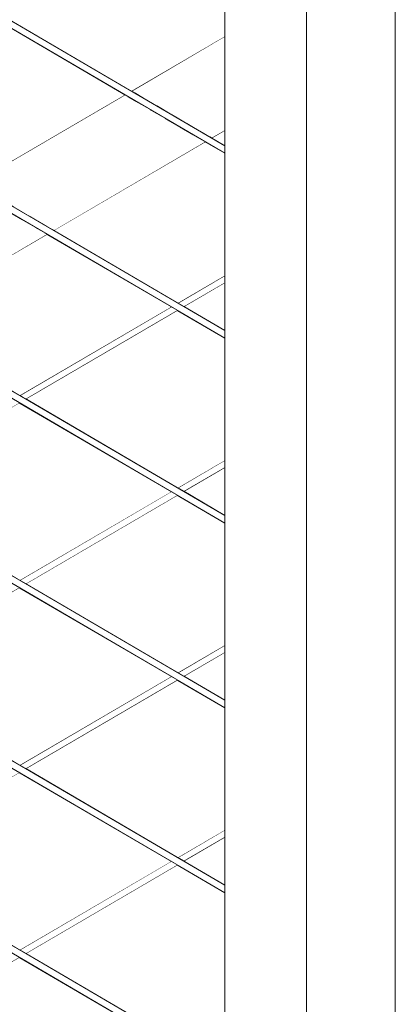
# Model space of a CAD drawing. Header units: millimetres. Extents: x -126680 to -83680, y 18016 to 39016.
# Tile 95 of 121: x -107620 to -107390, y 29633 to 30237. Entities that reach past the tile are written whole.
import ezdxf

# ---------------------------------------------------------------- set-up
doc = ezdxf.new("R2010")
doc.units = ezdxf.units.MM
doc.header["$MEASUREMENT"] = 0
doc.linetypes.add('Wipeout_Contour', pattern=[1000, 0, -1000])
doc.layers.add('Nowe_Konstrukcja - Schody', color=7, linetype='Continuous')
doc.layers.add('Nowe_Konstrukcja - Ściany zew', color=7, linetype='Continuous')
doc.layers.add('Nowe_Konstrukcja - Schody_Nr_pióra__101', color=250, linetype='Continuous', lineweight=13, true_color=0x333333)
doc.layers.add('Nowe_Konstrukcja - Ściany zew_Nr_pióra__3', color=7, linetype='Continuous', lineweight=13)

msp = doc.modelspace()

# ---------------------------------------------------------------- linework, layer by layer
at = {"layer": 'Nowe_Konstrukcja - Ściany zew_Nr_pióra__3', "color": 7, "linetype": 'Continuous', "lineweight": 13}
msp.add_line((-107389.51, 32312.28), (-107389.51, 29312.28), dxfattribs=at)

# ---------------------------------------------------------------- wipeouts: each hides what was drawn before it
at = {"color": 254, "linetype": 'Wipeout_Contour', "lineweight": 0, "ltscale": 446978.472386}
msp.add_wipeout([(-107646.48, 30135.3), (-107641.11, 30132.16), (-107548.11, 30186.51), (-107553.48, 30189.65)], dxfattribs=at).dxf.layer = 'Nowe_Konstrukcja - Schody'
at = {"color": 254, "linetype": 'Wipeout_Contour', "lineweight": 0, "ltscale": 446621.681747}
msp.add_wipeout([(-107619.29, 29892.74), (-107617.89, 29891.93), (-107524.89, 29946.28), (-107526.29, 29947.09)], dxfattribs=at).dxf.layer = 'Nowe_Konstrukcja - Schody'
at = {"color": 254, "linetype": 'Wipeout_Contour', "lineweight": 0, "ltscale": 446500.418787}
msp.add_wipeout([(-107526.29, 29833.76), (-107619.29, 29779.41), (-107617.89, 29778.59), (-107524.89, 29832.94)], dxfattribs=at).dxf.layer = 'Nowe_Konstrukcja - Schody'
at = {"color": 254, "linetype": 'Wipeout_Contour', "lineweight": 0, "ltscale": 446379.583279}
msp.add_wipeout([(-107526.29, 29720.43), (-107619.29, 29666.08), (-107617.89, 29665.26), (-107524.89, 29719.61)], dxfattribs=at).dxf.layer = 'Nowe_Konstrukcja - Schody'

# ---------------------------------------------------------------- next in the draw order: wipeouts: each hides what was drawn before it
at = {"color": 254, "linetype": 'Wipeout_Contour', "lineweight": 0, "ltscale": 446730.970182}
msp.add_wipeout([(-107493.98, 30224.42), (-107549.52, 30191.97), (-107544.15, 30188.83), (-107493.98, 30218.15)], dxfattribs=at).dxf.layer = 'Nowe_Konstrukcja - Schody'
at = {"color": 254, "linetype": 'Wipeout_Contour', "lineweight": 0, "ltscale": 446414.273061}
msp.add_wipeout([(-107493.98, 29965.98), (-107522.33, 29949.41), (-107520.92, 29948.59), (-107493.98, 29964.34)], dxfattribs=at).dxf.layer = 'Nowe_Konstrukcja - Schody'
at = {"color": 254, "linetype": 'Wipeout_Contour', "lineweight": 0, "ltscale": 446292.801212}
msp.add_wipeout([(-107493.98, 29852.64), (-107522.33, 29836.08), (-107520.92, 29835.26), (-107493.98, 29851.01)], dxfattribs=at).dxf.layer = 'Nowe_Konstrukcja - Schody'
at = {"color": 254, "linetype": 'Wipeout_Contour', "lineweight": 0, "ltscale": 446171.756894}
msp.add_wipeout([(-107493.98, 29739.31), (-107522.33, 29722.74), (-107520.92, 29721.93), (-107493.98, 29737.67)], dxfattribs=at).dxf.layer = 'Nowe_Konstrukcja - Schody'

# ---------------------------------------------------------------- next in the draw order: wipeouts: each hides what was drawn before it
at = {"color": 254, "linetype": 'Wipeout_Contour', "lineweight": 0, "ltscale": 446948.423181}
msp.add_wipeout([(-107641.11, 30132.16), (-107633.07, 30127.47), (-107540.07, 30181.82), (-107548.11, 30186.51)], dxfattribs=at).dxf.layer = 'Nowe_Konstrukcja - Schody'
at = {"color": 254, "linetype": 'Wipeout_Contour', "lineweight": 0, "ltscale": 446615.403257}
msp.add_wipeout([(-107617.89, 29891.93), (-107616.49, 29891.11), (-107523.49, 29945.46), (-107524.89, 29946.28)], dxfattribs=at).dxf.layer = 'Nowe_Konstrukcja - Schody'
at = {"color": 254, "linetype": 'Wipeout_Contour', "lineweight": 0, "ltscale": 446494.141936}
msp.add_wipeout([(-107617.89, 29778.59), (-107616.49, 29777.77), (-107523.49, 29832.12), (-107524.89, 29832.94)], dxfattribs=at).dxf.layer = 'Nowe_Konstrukcja - Schody'
at = {"color": 254, "linetype": 'Wipeout_Contour', "lineweight": 0, "ltscale": 446373.308055}
msp.add_wipeout([(-107524.89, 29719.61), (-107617.89, 29665.26), (-107616.49, 29664.44), (-107523.49, 29718.79)], dxfattribs=at).dxf.layer = 'Nowe_Konstrukcja - Schody'

# ---------------------------------------------------------------- next in the draw order: linework, layer by layer
at = {"layer": 'Nowe_Konstrukcja - Schody_Nr_pióra__101', "color": 250, "linetype": 'Continuous', "lineweight": 13, "true_color": 0x333333}
msp.add_line((-107747.97, 29586.92), (-107619.87, 29661.78), dxfattribs=at)

# ---------------------------------------------------------------- next in the draw order: wipeouts: each hides what was drawn before it
at = {"color": 254, "linetype": 'Wipeout_Contour', "lineweight": 0, "ltscale": 446711.750983}
msp.add_wipeout([(-107493.98, 30218.15), (-107544.15, 30188.83), (-107536.11, 30184.13), (-107493.98, 30208.75)], dxfattribs=at).dxf.layer = 'Nowe_Konstrukcja - Schody'
at = {"color": 254, "linetype": 'Wipeout_Contour', "lineweight": 0, "ltscale": 446410.255703}
msp.add_wipeout([(-107493.98, 29964.34), (-107520.92, 29948.59), (-107519.52, 29947.77), (-107493.98, 29962.7)], dxfattribs=at).dxf.layer = 'Nowe_Konstrukcja - Schody'
at = {"color": 254, "linetype": 'Wipeout_Contour', "lineweight": 0, "ltscale": 446288.787757}
msp.add_wipeout([(-107493.98, 29851.01), (-107520.92, 29835.26), (-107519.52, 29834.44), (-107493.98, 29849.37)], dxfattribs=at).dxf.layer = 'Nowe_Konstrukcja - Schody'
at = {"color": 254, "linetype": 'Wipeout_Contour', "lineweight": 0, "ltscale": 446167.747323}
msp.add_wipeout([(-107520.92, 29721.93), (-107519.52, 29721.11), (-107493.98, 29736.03), (-107493.98, 29737.67)], dxfattribs=at).dxf.layer = 'Nowe_Konstrukcja - Schody'

# ---------------------------------------------------------------- next in the draw order: wipeouts: each hides what was drawn before it
at = {"color": 254, "linetype": 'Wipeout_Contour', "lineweight": 0, "ltscale": 446909.16216}
msp.add_wipeout([(-107540.07, 30181.82), (-107633.07, 30127.47), (-107623.59, 30121.93), (-107530.59, 30176.28)], dxfattribs=at).dxf.layer = 'Nowe_Konstrukcja - Schody'
at = {"color": 254, "linetype": 'Wipeout_Contour', "lineweight": 0, "ltscale": 446407.392816}
msp.add_wipeout([(-107493.98, 29962.7), (-107519.52, 29947.77), (-107518.94, 29947.43), (-107493.98, 29962.02)], dxfattribs=at).dxf.layer = 'Nowe_Konstrukcja - Schody'
at = {"color": 254, "linetype": 'Wipeout_Contour', "lineweight": 0, "ltscale": 446610.963708}
msp.add_wipeout([(-107523.49, 29945.46), (-107616.49, 29891.11), (-107615.91, 29890.77), (-107522.91, 29945.12)], dxfattribs=at).dxf.layer = 'Nowe_Konstrukcja - Schody'
at = {"color": 254, "linetype": 'Wipeout_Contour', "lineweight": 0, "ltscale": 446285.927578}
msp.add_wipeout([(-107493.98, 29849.37), (-107519.52, 29834.44), (-107518.94, 29834.1), (-107493.98, 29848.69)], dxfattribs=at).dxf.layer = 'Nowe_Konstrukcja - Schody'
at = {"color": 254, "linetype": 'Wipeout_Contour', "lineweight": 0, "ltscale": 446489.703515}
msp.add_wipeout([(-107523.49, 29832.12), (-107616.49, 29777.77), (-107615.91, 29777.43), (-107522.91, 29831.78)], dxfattribs=at).dxf.layer = 'Nowe_Konstrukcja - Schody'
at = {"color": 254, "linetype": 'Wipeout_Contour', "lineweight": 0, "ltscale": 446164.88988}
msp.add_wipeout([(-107519.52, 29721.11), (-107518.94, 29720.77), (-107493.98, 29735.36), (-107493.98, 29736.03)], dxfattribs=at).dxf.layer = 'Nowe_Konstrukcja - Schody'
at = {"color": 254, "linetype": 'Wipeout_Contour', "lineweight": 0, "ltscale": 446368.8708}
msp.add_wipeout([(-107523.49, 29718.79), (-107616.49, 29664.44), (-107615.91, 29664.1), (-107522.91, 29718.45)], dxfattribs=at).dxf.layer = 'Nowe_Konstrukcja - Schody'

# ---------------------------------------------------------------- next in the draw order: wipeouts: each hides what was drawn before it
at = {"color": 254, "linetype": 'Wipeout_Contour', "lineweight": 0, "ltscale": 446686.62927}
msp.add_wipeout([(-107493.98, 30208.75), (-107536.11, 30184.13), (-107526.63, 30178.59), (-107493.98, 30197.67)], dxfattribs=at).dxf.layer = 'Nowe_Konstrukcja - Schody'
at = {"color": 254, "linetype": 'Wipeout_Contour', "lineweight": 0, "ltscale": 447179.08165}
msp.add_wipeout([(-107627.56, 30119.61), (-107720.55, 30065.26), (-107711.07, 30059.72), (-107618.07, 30114.07)], dxfattribs=at).dxf.layer = 'Nowe_Konstrukcja - Schody'
at = {"color": 254, "linetype": 'Wipeout_Contour', "lineweight": 0, "ltscale": 446417.094193}
msp.add_wipeout([(-107493.98, 29966.66), (-107522.91, 29949.75), (-107522.33, 29949.41), (-107493.98, 29965.98)], dxfattribs=at).dxf.layer = 'Nowe_Konstrukcja - Schody'
at = {"color": 254, "linetype": 'Wipeout_Contour', "lineweight": 0, "ltscale": 446626.121307}
msp.add_wipeout([(-107526.87, 29947.43), (-107619.87, 29893.08), (-107619.29, 29892.74), (-107526.29, 29947.09)], dxfattribs=at).dxf.layer = 'Nowe_Konstrukcja - Schody'
at = {"color": 254, "linetype": 'Wipeout_Contour', "lineweight": 0, "ltscale": 446295.619536}
msp.add_wipeout([(-107493.98, 29853.32), (-107522.91, 29836.42), (-107522.33, 29836.08), (-107493.98, 29852.64)], dxfattribs=at).dxf.layer = 'Nowe_Konstrukcja - Schody'
at = {"color": 254, "linetype": 'Wipeout_Contour', "lineweight": 0, "ltscale": 446504.857205}
msp.add_wipeout([(-107619.87, 29779.75), (-107619.29, 29779.41), (-107526.29, 29833.76), (-107526.87, 29834.1)], dxfattribs=at).dxf.layer = 'Nowe_Konstrukcja - Schody'
at = {"color": 254, "linetype": 'Wipeout_Contour', "lineweight": 0, "ltscale": 446174.572416}
msp.add_wipeout([(-107522.91, 29723.08), (-107522.33, 29722.74), (-107493.98, 29739.31), (-107493.98, 29739.99)], dxfattribs=at).dxf.layer = 'Nowe_Konstrukcja - Schody'
at = {"color": 254, "linetype": 'Wipeout_Contour', "lineweight": 0, "ltscale": 446384.020547}
msp.add_wipeout([(-107619.87, 29666.42), (-107619.29, 29666.08), (-107526.29, 29720.43), (-107526.87, 29720.77)], dxfattribs=at).dxf.layer = 'Nowe_Konstrukcja - Schody'

# ---------------------------------------------------------------- next in the draw order: linework, layer by layer
at = {"layer": 'Nowe_Konstrukcja - Schody_Nr_pióra__101', "color": 250, "linetype": 'Continuous', "lineweight": 13, "true_color": 0x333333}
for p, q in [((-107522.91, 29949.75), (-107493.98, 29966.66)), ((-107518.94, 29947.43), (-107493.98, 29962.02)), ((-107619.87, 29893.08), (-107526.87, 29947.43)), ((-107615.91, 29890.77), (-107522.91, 29945.12)), ((-107712.87, 29834.1), (-107619.87, 29888.45)), ((-107522.91, 29836.42), (-107493.98, 29853.32)), ((-107518.94, 29834.1), (-107493.98, 29848.69)), ((-107619.87, 29779.75), (-107526.87, 29834.1)), ((-107615.91, 29777.43), (-107522.91, 29831.78)), ((-107712.87, 29720.77), (-107619.87, 29775.12)), ((-107522.91, 29723.08), (-107493.98, 29739.99)), ((-107518.94, 29720.77), (-107493.98, 29735.36)), ((-107619.87, 29666.42), (-107526.87, 29720.77)), ((-107615.91, 29664.1), (-107522.91, 29718.45))]:
    msp.add_line(p, q, dxfattribs=at)

# ---------------------------------------------------------------- next in the draw order: wipeouts: each hides what was drawn before it
at = {"color": 254, "linetype": 'Wipeout_Contour', "lineweight": 0, "ltscale": 446866.666547}
msp.add_wipeout([(-107623.59, 30121.93), (-107614.11, 30116.39), (-107521.11, 30170.74), (-107530.59, 30176.28)], dxfattribs=at).dxf.layer = 'Nowe_Konstrukcja - Schody'

# ---------------------------------------------------------------- next in the draw order: wipeouts: each hides what was drawn before it
at = {"color": 254, "linetype": 'Wipeout_Contour', "lineweight": 0, "ltscale": 446659.437293}
msp.add_wipeout([(-107493.98, 30197.67), (-107526.63, 30178.59), (-107517.15, 30173.05), (-107493.98, 30186.59)], dxfattribs=at).dxf.layer = 'Nowe_Konstrukcja - Schody'
at = {"color": 254, "linetype": 'Wipeout_Contour', "lineweight": 0, "ltscale": 447139.828503}
msp.add_wipeout([(-107711.07, 30059.72), (-107703.04, 30055.02), (-107610.04, 30109.37), (-107618.07, 30114.07)], dxfattribs=at).dxf.layer = 'Nowe_Konstrukcja - Schody'
at = {"color": 254, "linetype": 'Wipeout_Contour', "lineweight": 0, "ltscale": 446714.434587}
msp.add_wipeout([(-107712.87, 29834.1), (-107619.87, 29779.75), (-107526.87, 29834.1), (-107619.87, 29888.45)], dxfattribs=at).dxf.layer = 'Nowe_Konstrukcja - Ściany zew'
at = {"color": 254, "linetype": 'Wipeout_Contour', "lineweight": 0, "ltscale": 446593.543656}
msp.add_wipeout([(-107712.87, 29720.77), (-107619.87, 29666.42), (-107526.87, 29720.77), (-107619.87, 29775.12)], dxfattribs=at).dxf.layer = 'Nowe_Konstrukcja - Ściany zew'
at = {"color": 254, "linetype": 'Wipeout_Contour', "lineweight": 0, "ltscale": 893587.64065}
msp.add_wipeout([(-107778.98, 29568.8), (-107778.98, 29475.92), (-107751.9, 29475.92), (-107526.87, 29607.43), (-107619.87, 29661.78), (-107748.98, 29586.33), (-107748.98, 29579.55), (-107760.58, 29579.55)], dxfattribs=at).dxf.layer = 'Nowe_Konstrukcja - Ściany zew'

# ---------------------------------------------------------------- next in the draw order: wipeouts: each hides what was drawn before it
at = {"color": 254, "linetype": 'Wipeout_Contour', "lineweight": 0, "ltscale": 446827.405975}
msp.add_wipeout([(-107521.11, 30170.74), (-107614.11, 30116.39), (-107606.07, 30111.69), (-107513.07, 30166.04)], dxfattribs=at).dxf.layer = 'Nowe_Konstrukcja - Schody'
at = {"color": 254, "linetype": 'Wipeout_Contour', "lineweight": 0, "ltscale": 557885.038472}
msp.add_wipeout([(-107522.91, 29831.78), (-107615.91, 29777.43), (-107522.91, 29723.08), (-107493.98, 29739.99), (-107493.98, 29814.88)], dxfattribs=at).dxf.layer = 'Nowe_Konstrukcja - Ściany zew'
at = {"color": 254, "linetype": 'Wipeout_Contour', "lineweight": 0, "ltscale": 557734.074957}
msp.add_wipeout([(-107615.91, 29664.1), (-107522.91, 29609.75), (-107493.98, 29626.66), (-107493.98, 29701.55), (-107522.91, 29718.45)], dxfattribs=at).dxf.layer = 'Nowe_Konstrukcja - Ściany zew'

# ---------------------------------------------------------------- next in the draw order: wipeouts: each hides what was drawn before it
at = {"color": 254, "linetype": 'Wipeout_Contour', "lineweight": 0, "ltscale": 446634.31487}
msp.add_wipeout([(-107493.98, 30186.59), (-107517.15, 30173.05), (-107509.11, 30168.35), (-107493.98, 30177.2)], dxfattribs=at).dxf.layer = 'Nowe_Konstrukcja - Schody'
at = {"color": 254, "linetype": 'Wipeout_Contour', "lineweight": 0, "ltscale": 447109.785567}
msp.add_wipeout([(-107610.04, 30109.37), (-107703.04, 30055.02), (-107697.67, 30051.88), (-107604.67, 30106.23)], dxfattribs=at).dxf.layer = 'Nowe_Konstrukcja - Schody'
at = {"color": 254, "linetype": 'Wipeout_Contour', "lineweight": 0, "ltscale": 334605.653279}
msp.add_wipeout([(-107493.98, 29735.36), (-107518.94, 29720.77), (-107493.98, 29706.18)], dxfattribs=at).dxf.layer = 'Nowe_Konstrukcja - Ściany zew'

# ---------------------------------------------------------------- next in the draw order: wipeouts: each hides what was drawn before it
at = {"color": 254, "linetype": 'Wipeout_Contour', "lineweight": 0, "ltscale": 446797.357364}
msp.add_wipeout([(-107606.07, 30111.69), (-107600.7, 30108.55), (-107507.7, 30162.9), (-107513.07, 30166.04)], dxfattribs=at).dxf.layer = 'Nowe_Konstrukcja - Schody'

# ---------------------------------------------------------------- next in the draw order: wipeouts: each hides what was drawn before it
at = {"color": 254, "linetype": 'Wipeout_Contour', "lineweight": 0, "ltscale": 446615.059775}
msp.add_wipeout([(-107493.98, 30177.2), (-107509.11, 30168.35), (-107503.74, 30165.22), (-107493.98, 30170.92)], dxfattribs=at).dxf.layer = 'Nowe_Konstrukcja - Schody'
at = {"color": 254, "linetype": 'Wipeout_Contour', "lineweight": 0, "ltscale": 447093.526513}
msp.add_wipeout([(-107604.67, 30106.23), (-107697.67, 30051.88), (-107695.78, 30050.78), (-107602.78, 30105.13)], dxfattribs=at).dxf.layer = 'Nowe_Konstrukcja - Schody'

# ---------------------------------------------------------------- next in the draw order: wipeouts: each hides what was drawn before it
at = {"color": 254, "linetype": 'Wipeout_Contour', "lineweight": 0, "ltscale": 446781.095227}
msp.add_wipeout([(-107600.7, 30108.55), (-107598.82, 30107.45), (-107505.82, 30161.8), (-107507.7, 30162.9)], dxfattribs=at).dxf.layer = 'Nowe_Konstrukcja - Schody'
at = {"color": 254, "linetype": 'Wipeout_Contour', "lineweight": 0, "ltscale": 446743.371807}
msp.add_wipeout([(-107526.29, 30060.43), (-107619.29, 30006.08), (-107617.89, 30005.26), (-107524.89, 30059.61)], dxfattribs=at).dxf.layer = 'Nowe_Konstrukcja - Schody'

# ---------------------------------------------------------------- next in the draw order: wipeouts: each hides what was drawn before it
at = {"color": 254, "linetype": 'Wipeout_Contour', "lineweight": 0, "ltscale": 446994.734955}
msp.add_wipeout([(-107648.37, 30136.4), (-107646.48, 30135.3), (-107553.48, 30189.65), (-107555.37, 30190.75)], dxfattribs=at).dxf.layer = 'Nowe_Konstrukcja - Schody'
at = {"color": 254, "linetype": 'Wipeout_Contour', "lineweight": 0, "ltscale": 446604.507217}
msp.add_wipeout([(-107493.98, 30170.92), (-107503.74, 30165.22), (-107501.85, 30164.11), (-107493.98, 30168.72)], dxfattribs=at).dxf.layer = 'Nowe_Konstrukcja - Schody'
at = {"color": 254, "linetype": 'Wipeout_Contour', "lineweight": 0, "ltscale": 446536.17212}
msp.add_wipeout([(-107522.33, 30062.74), (-107520.92, 30061.93), (-107493.98, 30077.67), (-107493.98, 30079.31)], dxfattribs=at).dxf.layer = 'Nowe_Konstrukcja - Schody'

# ---------------------------------------------------------------- next in the draw order: linework, layer by layer
at = {"layer": 'Nowe_Konstrukcja - Schody_Nr_pióra__101', "color": 250, "linetype": 'Continuous', "lineweight": 13, "true_color": 0x333333}
for p, q in [((-107648.37, 30136.4), (-107555.37, 30190.75)), ((-107501.85, 30164.11), (-107493.98, 30168.72)), ((-107598.82, 30107.45), (-107505.82, 30161.8))]:
    msp.add_line(p, q, dxfattribs=at)

# ---------------------------------------------------------------- next in the draw order: wipeouts: each hides what was drawn before it
at = {"color": 254, "linetype": 'Wipeout_Contour', "lineweight": 0, "ltscale": 446741.351499}
msp.add_wipeout([(-107551.4, 30193.07), (-107549.52, 30191.97), (-107493.98, 30224.42), (-107493.98, 30226.63)], dxfattribs=at).dxf.layer = 'Nowe_Konstrukcja - Schody'
at = {"color": 254, "linetype": 'Wipeout_Contour', "lineweight": 0, "ltscale": 446737.091703}
msp.add_wipeout([(-107617.89, 30005.26), (-107616.49, 30004.44), (-107523.49, 30058.79), (-107524.89, 30059.61)], dxfattribs=at).dxf.layer = 'Nowe_Konstrukcja - Schody'

# ---------------------------------------------------------------- next in the draw order: linework, layer by layer
at = {"layer": 'Nowe_Konstrukcja - Schody_Nr_pióra__101', "color": 250, "linetype": 'Continuous', "lineweight": 13, "true_color": 0x333333}
for p, q in [((-107551.4, 30193.07), (-107493.98, 30226.63)), ((-107712.87, 29947.43), (-107619.87, 30001.78))]:
    msp.add_line(p, q, dxfattribs=at)

# ---------------------------------------------------------------- next in the draw order: wipeouts: each hides what was drawn before it
at = {"color": 254, "linetype": 'Wipeout_Contour', "lineweight": 0, "ltscale": 446532.150866}
msp.add_wipeout([(-107493.98, 30077.67), (-107520.92, 30061.93), (-107519.52, 30061.11), (-107493.98, 30076.03)], dxfattribs=at).dxf.layer = 'Nowe_Konstrukcja - Schody'

# ---------------------------------------------------------------- next in the draw order: wipeouts: each hides what was drawn before it
at = {"color": 254, "linetype": 'Wipeout_Contour', "lineweight": 0, "ltscale": 446529.285257}
msp.add_wipeout([(-107493.98, 30076.03), (-107519.52, 30061.11), (-107518.94, 30060.77), (-107493.98, 30075.36)], dxfattribs=at).dxf.layer = 'Nowe_Konstrukcja - Schody'
at = {"color": 254, "linetype": 'Wipeout_Contour', "lineweight": 0, "ltscale": 446732.651014}
msp.add_wipeout([(-107616.49, 30004.44), (-107615.91, 30004.1), (-107522.91, 30058.45), (-107523.49, 30058.79)], dxfattribs=at).dxf.layer = 'Nowe_Konstrukcja - Schody'
at = {"color": 254, "linetype": 'Wipeout_Contour', "lineweight": 0, "ltscale": 784274.418946}
msp.add_wipeout([(-108393.98, 30685.49), (-107747.97, 30307.95), (-107551.4, 30193.07), (-107493.98, 30226.63), (-107493.98, 30268.21), (-107749.99, 30417.83), (-108393.98, 30794.19)], dxfattribs=at).dxf.layer = 'Nowe_Konstrukcja - Ściany zew'

# ---------------------------------------------------------------- next in the draw order: wipeouts: each hides what was drawn before it
at = {"color": 254, "linetype": 'Wipeout_Contour', "lineweight": 0, "ltscale": 446538.996038}
msp.add_wipeout([(-107493.98, 30079.99), (-107522.91, 30063.08), (-107522.33, 30062.74), (-107493.98, 30079.31)], dxfattribs=at).dxf.layer = 'Nowe_Konstrukcja - Schody'
at = {"color": 254, "linetype": 'Wipeout_Contour', "lineweight": 0, "ltscale": 446747.81251}
msp.add_wipeout([(-107619.87, 30006.42), (-107619.29, 30006.08), (-107526.29, 30060.43), (-107526.87, 30060.77)], dxfattribs=at).dxf.layer = 'Nowe_Konstrukcja - Schody'
at = {"color": 254, "linetype": 'Wipeout_Contour', "lineweight": 0, "ltscale": 560705.293181}
msp.add_wipeout([(-108393.98, 30680.85), (-108393.98, 30572.15), (-107648.37, 30136.4), (-107555.37, 30190.75), (-107749.99, 30304.5)], dxfattribs=at).dxf.layer = 'Nowe_Konstrukcja - Ściany zew'

# ---------------------------------------------------------------- next in the draw order: linework, layer by layer
at = {"layer": 'Nowe_Konstrukcja - Schody_Nr_pióra__101', "color": 250, "linetype": 'Continuous', "lineweight": 13, "true_color": 0x333333}
for p, q in [((-107695.78, 30050.78), (-107602.78, 30105.13)), ((-107522.91, 30063.08), (-107493.98, 30079.99)), ((-107518.94, 30060.77), (-107493.98, 30075.36)), ((-107619.87, 30006.42), (-107526.87, 30060.77)), ((-107615.91, 30004.1), (-107522.91, 30058.45))]:
    msp.add_line(p, q, dxfattribs=at)

# ---------------------------------------------------------------- next in the draw order: wipeouts: each hides what was drawn before it
at = {"color": 254, "linetype": 'Wipeout_Contour', "lineweight": 0, "ltscale": 446919.207318}
msp.add_wipeout([(-107695.78, 30050.78), (-107619.87, 30006.42), (-107526.87, 30060.77), (-107602.78, 30105.13)], dxfattribs=at).dxf.layer = 'Nowe_Konstrukcja - Ściany zew'
at = {"color": 254, "linetype": 'Wipeout_Contour', "lineweight": 0, "ltscale": 446835.752708}
msp.add_wipeout([(-107619.87, 30001.78), (-107712.87, 29947.43), (-107619.87, 29893.08), (-107526.87, 29947.43)], dxfattribs=at).dxf.layer = 'Nowe_Konstrukcja - Ściany zew'

# ---------------------------------------------------------------- next in the draw order: wipeouts: each hides what was drawn before it
at = {"color": 254, "linetype": 'Wipeout_Contour', "lineweight": 0, "ltscale": 558302.932821}
msp.add_wipeout([(-107505.82, 30161.8), (-107598.82, 30107.45), (-107522.91, 30063.08), (-107493.98, 30079.99), (-107493.98, 30154.88)], dxfattribs=at).dxf.layer = 'Nowe_Konstrukcja - Ściany zew'
at = {"color": 254, "linetype": 'Wipeout_Contour', "lineweight": 0, "ltscale": 558188.568477}
msp.add_wipeout([(-107522.91, 30058.45), (-107615.91, 30004.1), (-107522.91, 29949.75), (-107493.98, 29966.66), (-107493.98, 30041.55)], dxfattribs=at).dxf.layer = 'Nowe_Konstrukcja - Ściany zew'
at = {"color": 254, "linetype": 'Wipeout_Contour', "lineweight": 0, "ltscale": 558036.536425}
msp.add_wipeout([(-107615.91, 29890.77), (-107522.91, 29836.42), (-107493.98, 29853.32), (-107493.98, 29928.21), (-107522.91, 29945.12)], dxfattribs=at).dxf.layer = 'Nowe_Konstrukcja - Ściany zew'

# ---------------------------------------------------------------- next in the draw order: wipeouts: each hides what was drawn before it
at = {"color": 254, "linetype": 'Wipeout_Contour', "lineweight": 0, "ltscale": 334946.067649}
msp.add_wipeout([(-107501.85, 30164.11), (-107493.98, 30159.51), (-107493.98, 30168.72)], dxfattribs=at).dxf.layer = 'Nowe_Konstrukcja - Ściany zew'
at = {"color": 254, "linetype": 'Wipeout_Contour', "lineweight": 0, "ltscale": 334878.895625}
msp.add_wipeout([(-107493.98, 30075.36), (-107518.94, 30060.77), (-107493.98, 30046.18)], dxfattribs=at).dxf.layer = 'Nowe_Konstrukcja - Ściany zew'
at = {"color": 254, "linetype": 'Wipeout_Contour', "lineweight": 0, "ltscale": 334787.494273}
msp.add_wipeout([(-107493.98, 29962.02), (-107518.94, 29947.43), (-107493.98, 29932.85)], dxfattribs=at).dxf.layer = 'Nowe_Konstrukcja - Ściany zew'
at = {"color": 254, "linetype": 'Wipeout_Contour', "lineweight": 0, "ltscale": 334696.413432}
msp.add_wipeout([(-107518.94, 29834.1), (-107493.98, 29819.51), (-107493.98, 29848.69)], dxfattribs=at).dxf.layer = 'Nowe_Konstrukcja - Ściany zew'

# ---------------------------------------------------------------- next in the draw order: wipeouts: each hides what was drawn before it
at = {"color": 254, "linetype": 'Wipeout_Contour', "lineweight": 0, "ltscale": 557672.362902}
msp.add_wipeout([(-107493.98, 30375.92), (-107493.98, 29475.92), (-107468.98, 29475.92), (-107443.98, 29475.92), (-107443.98, 30375.92)], dxfattribs=at).dxf.layer = 'Nowe_Konstrukcja - Schody'

# ---------------------------------------------------------------- next in the draw order: linework, layer by layer
at = {"layer": 'Nowe_Konstrukcja - Schody_Nr_pióra__101', "color": 250, "linetype": 'Continuous', "lineweight": 13, "true_color": 0x333333}
msp.add_line((-107443.98, 29475.92), (-107443.98, 30375.92), dxfattribs=at)

# ---------------------------------------------------------------- next in the draw order: wipeouts: each hides what was drawn before it
at = {"color": 254, "linetype": 'Wipeout_Contour', "lineweight": 0, "ltscale": 446540.29485}
msp.add_wipeout([(-107749.99, 29737.83), (-107493.98, 29588.21), (-107493.98, 29588.89), (-107749.69, 29738.33)], dxfattribs=at).dxf.layer = 'Nowe_Konstrukcja - Schody'

# ---------------------------------------------------------------- next in the draw order: wipeouts: each hides what was drawn before it
at = {"color": 254, "linetype": 'Wipeout_Contour', "lineweight": 0, "ltscale": 446540.541797}
msp.add_wipeout([(-107748.98, 29739.56), (-107493.98, 29590.53), (-107493.98, 29592.17), (-107748.27, 29740.78)], dxfattribs=at).dxf.layer = 'Nowe_Konstrukcja - Schody'

# ---------------------------------------------------------------- next in the draw order: wipeouts: each hides what was drawn before it
at = {"color": 254, "linetype": 'Wipeout_Contour', "lineweight": 0, "ltscale": 446540.641269}
msp.add_wipeout([(-107748.27, 29740.78), (-107493.98, 29592.17), (-107493.98, 29592.85), (-107747.97, 29741.28)], dxfattribs=at).dxf.layer = 'Nowe_Konstrukcja - Schody'

# ---------------------------------------------------------------- next in the draw order: wipeouts: each hides what was drawn before it
at = {"color": 254, "linetype": 'Wipeout_Contour', "lineweight": 0, "ltscale": 446660.966761}
msp.add_wipeout([(-107749.99, 29851.16), (-107493.98, 29701.55), (-107493.98, 29702.22), (-107749.69, 29851.67)], dxfattribs=at).dxf.layer = 'Nowe_Konstrukcja - Schody'

# ---------------------------------------------------------------- next in the draw order: wipeouts: each hides what was drawn before it
at = {"color": 254, "linetype": 'Wipeout_Contour', "lineweight": 0, "ltscale": 446661.223556}
msp.add_wipeout([(-107748.98, 29852.89), (-107493.98, 29703.86), (-107493.98, 29705.5), (-107748.27, 29854.11)], dxfattribs=at).dxf.layer = 'Nowe_Konstrukcja - Schody'

# ---------------------------------------------------------------- next in the draw order: wipeouts: each hides what was drawn before it
at = {"color": 254, "linetype": 'Wipeout_Contour', "lineweight": 0, "ltscale": 446661.327104}
msp.add_wipeout([(-107748.27, 29854.11), (-107493.98, 29705.5), (-107493.98, 29706.18), (-107747.97, 29854.62)], dxfattribs=at).dxf.layer = 'Nowe_Konstrukcja - Schody'

# ---------------------------------------------------------------- next in the draw order: linework, layer by layer
at = {"layer": 'Nowe_Konstrukcja - Schody_Nr_pióra__101', "color": 250, "linetype": 'Continuous', "lineweight": 13, "true_color": 0x333333}
for p, q in [((-107493.98, 29592.85), (-107747.97, 29741.28)), ((-107493.98, 29588.21), (-107749.99, 29737.83))]:
    msp.add_line(p, q, dxfattribs=at)

# ---------------------------------------------------------------- next in the draw order: wipeouts: each hides what was drawn before it
at = {"color": 254, "linetype": 'Wipeout_Contour', "lineweight": 0, "ltscale": 446782.066062}
msp.add_wipeout([(-107749.99, 29964.5), (-107493.98, 29814.88), (-107493.98, 29815.56), (-107749.69, 29965)], dxfattribs=at).dxf.layer = 'Nowe_Konstrukcja - Schody'

# ---------------------------------------------------------------- next in the draw order: wipeouts: each hides what was drawn before it
at = {"color": 254, "linetype": 'Wipeout_Contour', "lineweight": 0, "ltscale": 446782.332691}
msp.add_wipeout([(-107748.98, 29966.22), (-107493.98, 29817.2), (-107493.98, 29818.83), (-107748.27, 29967.44)], dxfattribs=at).dxf.layer = 'Nowe_Konstrukcja - Schody'

# ---------------------------------------------------------------- next in the draw order: wipeouts: each hides what was drawn before it
at = {"color": 254, "linetype": 'Wipeout_Contour', "lineweight": 0, "ltscale": 446782.440316}
msp.add_wipeout([(-107748.27, 29967.44), (-107493.98, 29818.83), (-107493.98, 29819.51), (-107747.97, 29967.95)], dxfattribs=at).dxf.layer = 'Nowe_Konstrukcja - Schody'

# ---------------------------------------------------------------- next in the draw order: linework, layer by layer
at = {"layer": 'Nowe_Konstrukcja - Schody_Nr_pióra__101', "color": 250, "linetype": 'Continuous', "lineweight": 13, "true_color": 0x333333}
for p, q in [((-107493.98, 29706.18), (-107747.97, 29854.62)), ((-107493.98, 29701.55), (-107749.99, 29851.16))]:
    msp.add_line(p, q, dxfattribs=at)

# ---------------------------------------------------------------- next in the draw order: wipeouts: each hides what was drawn before it
at = {"color": 254, "linetype": 'Wipeout_Contour', "lineweight": 0, "ltscale": 446903.592404}
msp.add_wipeout([(-107749.99, 30077.83), (-107493.98, 29928.21), (-107493.98, 29928.89), (-107749.69, 30078.33)], dxfattribs=at).dxf.layer = 'Nowe_Konstrukcja - Schody'

# ---------------------------------------------------------------- next in the draw order: wipeouts: each hides what was drawn before it
at = {"color": 254, "linetype": 'Wipeout_Contour', "lineweight": 0, "ltscale": 446903.86887}
msp.add_wipeout([(-107748.98, 30079.56), (-107493.98, 29930.53), (-107493.98, 29932.17), (-107748.27, 30080.78)], dxfattribs=at).dxf.layer = 'Nowe_Konstrukcja - Schody'

# ---------------------------------------------------------------- next in the draw order: wipeouts: each hides what was drawn before it
at = {"color": 254, "linetype": 'Wipeout_Contour', "lineweight": 0, "ltscale": 446903.980559}
msp.add_wipeout([(-107748.27, 30080.78), (-107493.98, 29932.17), (-107493.98, 29932.85), (-107747.97, 30081.28)], dxfattribs=at).dxf.layer = 'Nowe_Konstrukcja - Schody'

# ---------------------------------------------------------------- next in the draw order: linework, layer by layer
at = {"layer": 'Nowe_Konstrukcja - Schody_Nr_pióra__101', "color": 250, "linetype": 'Continuous', "lineweight": 13, "true_color": 0x333333}
for p, q in [((-107493.98, 29819.51), (-107747.97, 29967.95)), ((-107493.98, 29814.88), (-107749.99, 29964.5))]:
    msp.add_line(p, q, dxfattribs=at)

# ---------------------------------------------------------------- next in the draw order: wipeouts: each hides what was drawn before it
at = {"color": 254, "linetype": 'Wipeout_Contour', "lineweight": 0, "ltscale": 447025.545444}
msp.add_wipeout([(-107749.99, 30191.16), (-107493.98, 30041.55), (-107493.98, 30042.22), (-107749.69, 30191.67)], dxfattribs=at).dxf.layer = 'Nowe_Konstrukcja - Schody'

# ---------------------------------------------------------------- next in the draw order: wipeouts: each hides what was drawn before it
at = {"color": 254, "linetype": 'Wipeout_Contour', "lineweight": 0, "ltscale": 447025.831733}
msp.add_wipeout([(-107748.98, 30192.89), (-107493.98, 30043.86), (-107493.98, 30045.5), (-107748.27, 30194.11)], dxfattribs=at).dxf.layer = 'Nowe_Konstrukcja - Schody'

# ---------------------------------------------------------------- next in the draw order: wipeouts: each hides what was drawn before it
at = {"color": 254, "linetype": 'Wipeout_Contour', "lineweight": 0, "ltscale": 447025.947495}
msp.add_wipeout([(-107748.27, 30194.11), (-107493.98, 30045.5), (-107493.98, 30046.18), (-107747.97, 30194.62)], dxfattribs=at).dxf.layer = 'Nowe_Konstrukcja - Schody'

# ---------------------------------------------------------------- next in the draw order: linework, layer by layer
at = {"layer": 'Nowe_Konstrukcja - Schody_Nr_pióra__101', "color": 250, "linetype": 'Continuous', "lineweight": 13, "true_color": 0x333333}
for p, q in [((-107493.98, 29928.21), (-107749.99, 30077.83)), ((-107493.98, 29932.85), (-107747.97, 30081.28))]:
    msp.add_line(p, q, dxfattribs=at)

# ---------------------------------------------------------------- next in the draw order: wipeouts: each hides what was drawn before it
at = {"color": 254, "linetype": 'Wipeout_Contour', "lineweight": 0, "ltscale": 447147.924821}
msp.add_wipeout([(-107749.99, 30304.5), (-107493.98, 30154.88), (-107493.98, 30155.56), (-107749.69, 30305)], dxfattribs=at).dxf.layer = 'Nowe_Konstrukcja - Schody'

# ---------------------------------------------------------------- next in the draw order: wipeouts: each hides what was drawn before it
at = {"color": 254, "linetype": 'Wipeout_Contour', "lineweight": 0, "ltscale": 447148.220935}
msp.add_wipeout([(-107748.98, 30306.22), (-107493.98, 30157.2), (-107493.98, 30158.83), (-107748.27, 30307.44)], dxfattribs=at).dxf.layer = 'Nowe_Konstrukcja - Schody'

# ---------------------------------------------------------------- next in the draw order: wipeouts: each hides what was drawn before it
at = {"color": 254, "linetype": 'Wipeout_Contour', "lineweight": 0, "ltscale": 447148.340763}
msp.add_wipeout([(-107748.27, 30307.44), (-107493.98, 30158.83), (-107493.98, 30159.51), (-107747.97, 30307.95)], dxfattribs=at).dxf.layer = 'Nowe_Konstrukcja - Schody'

# ---------------------------------------------------------------- next in the draw order: linework, layer by layer
at = {"layer": 'Nowe_Konstrukcja - Schody_Nr_pióra__101', "color": 250, "linetype": 'Continuous', "lineweight": 13, "true_color": 0x333333}
for p, q in [((-107493.98, 29475.92), (-107493.98, 30375.92)), ((-107493.98, 30159.51), (-107747.97, 30307.95)), ((-107493.98, 30154.88), (-107749.99, 30304.5)), ((-107493.98, 30046.18), (-107747.97, 30194.62)), ((-107493.98, 30041.55), (-107749.99, 30191.16))]:
    msp.add_line(p, q, dxfattribs=at)

doc.saveas('drawing.dxf')
